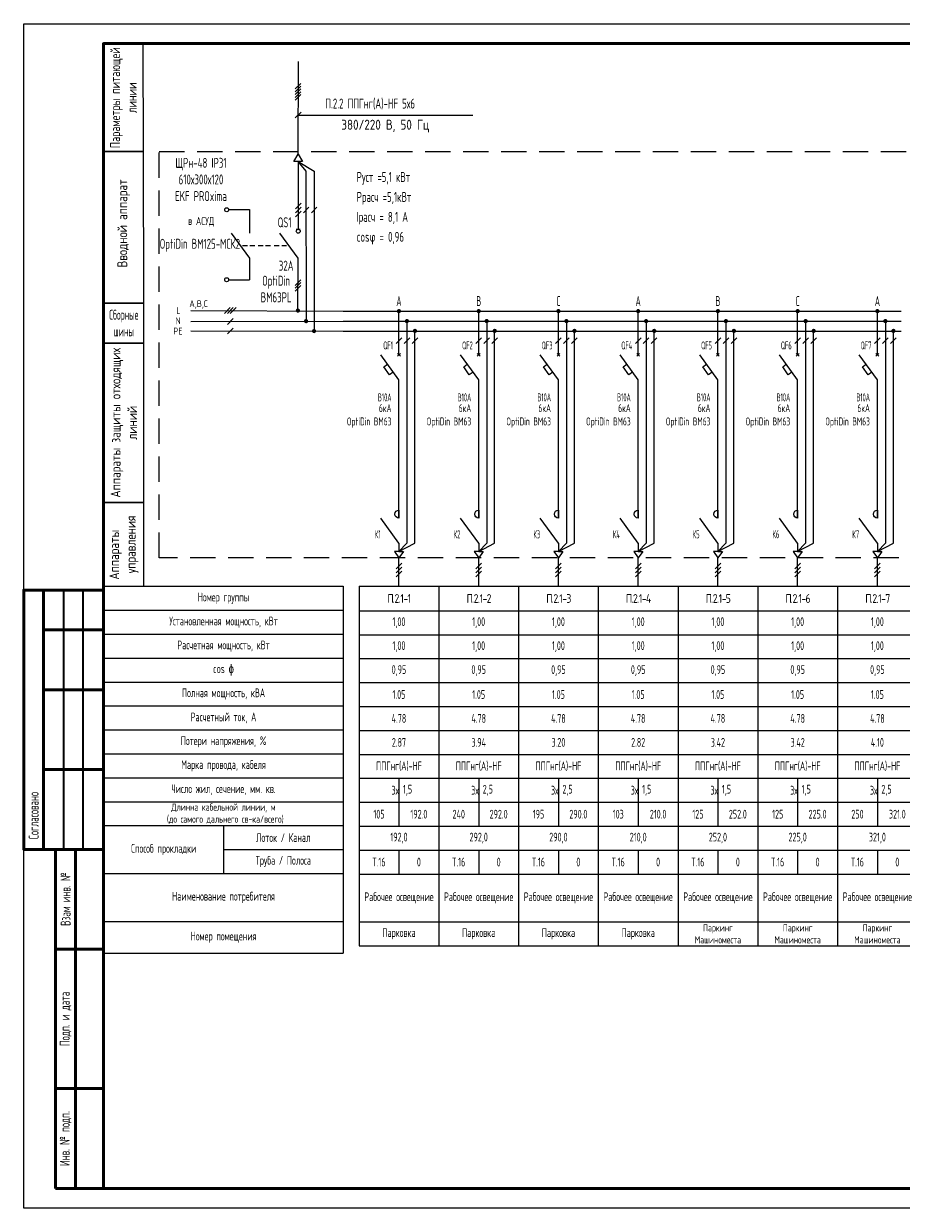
# Model space of a CAD drawing. Header units: millimetres. Extents: x -101899 to 582947, y -77476 to 345289.
# Tile 5 of 100: x 3910 to 25922, y -11013 to 18687. Entities that reach past the tile are written whole.
import ezdxf
from ezdxf.enums import TextEntityAlignment as Align

# ---------------------------------------------------------------- set-up
doc = ezdxf.new("R2010")
doc.units = ezdxf.units.MM
doc.linetypes.add('штриховая2', pattern=[9.525, 6.35, -3.175])
doc.layers.get('Defpoints').update_dxf_attribs({"color": 253})
for name, color, linetype, lineweight in [('текст', 7, 'Continuous', 20), ('ФОРМАТ', 7, 'Continuous', 18), ('ЭО', 1, 'Continuous', 20)]:
    doc.layers.add(name, color=color, linetype=linetype, lineweight=lineweight)
doc.styles.add('$_Electrical_gost', font='cs_gost2304.shx', dxfattribs={"width": 0.8})
doc.styles.add('Electrical_gost', font='cs_gost2304.shx', dxfattribs={"height": 250})
doc.styles.add('ЕСКД', font='cs_gost2304.shx', dxfattribs={"oblique": 15, "height": 2.5})

# ---------------------------------------------------------------- blocks, each defined once
blk = doc.blocks.new('*U362')
for points in [[(48.13, 69.13, 1), (49.19, 69.13, 1)], [(50.18, 66.48, 1), (51.24, 66.48, 1)], [(52.18, 63.99, 1), (53.24, 63.99, 1)]]:
    blk.add_hatch(color=256).paths.add_polyline_path(points)
for p, q in [((47.96, 124.69), (49.38, 126.1)), ((47.96, 123.98), (49.38, 125.39)), ((47.96, 123.27), (49.38, 124.69)), ((47.96, 122.56), (49.38, 123.98)), ((47.96, 121.86), (49.38, 123.27)), ((47.99, 117.42), (49.47, 118.91)), ((48.73, 118.16), (92.52, 118.16)), ((50.73, 104.04), (48.73, 106.48)), ((48.73, 106.48), (52.73, 104.04)), ((50.79, 66.47), (50.73, 104.04)), ((52.73, 104.04), (52.71, 63.99)), ((48.03, 94.66), (49.44, 96.08)), ((48.03, 93.66), (49.44, 95.08)), ((50.03, 93.66), (51.44, 95.08)), ((52.03, 93.66), (53.44, 95.08)), ((48.03, 92.66), (49.44, 94.08)), ((48.23, 89.53), (49.23, 89.53)), ((48.69, 82.23), (44.13, 88.52)), ((48.64, 69.03), (48.69, 82.23)), ((47.98, 75.43), (49.39, 76.84)), ((47.98, 74.72), (49.39, 76.14)), ((47.98, 74.01), (49.39, 75.43)), ((30.22, 68.39), (31.7, 69.87)), ((30.96, 68.39), (32.45, 69.87)), ((31.7, 68.39), (33.19, 69.87)), ((30.96, 65.68), (32.45, 67.17)), ((30.96, 63.26), (32.45, 64.75))]:
    blk.add_line(p, q)
at = {"ltscale": 400}
for p, q in [((21.81, 69.13), (60, 68.99)), ((21.81, 66.43), (60, 66.49)), ((21.81, 64.01), (60, 63.99))]:
    blk.add_line(p, q, dxfattribs=at)
for points in [[(9.88, 135.99), (-0.12, 135.99), (-0.06, 108.99), (9.94, 108.99)], [(9.94, 108.99), (-0.06, 108.99), (0, 70.99), (10, 70.99)], [(10, 70.99), (0, 70.99), (0, 60.99), (10, 60.99)], [(10, 60.99), (0, 60.99), (0, 20.99), (10, 20.99)], [(10, 20.99), (0, 20.99), (0, 0), (10, 0)]]:
    blk.add_lwpolyline(points, close=True)
for points in [[(48.73, 108.36), (48.77, 131.6)], [(48.73, 106.48), (48.73, 89.53)]]:
    blk.add_lwpolyline(points)
blk.add_circle((48.73, 89.03), 0.5)
at = {"layer": 'ЭО', "color": 7, "lineweight": 20}
for p, q in [((47.65, 106.48), (48.73, 108.36)), ((48.73, 108.36), (49.82, 106.48)), ((49.82, 106.48), (47.65, 106.48))]:
    blk.add_line(p, q, dxfattribs=at)
at = {"style": 'ЕСКД'}
blk.add_text('380/220 В, 50 Гц', height=2.5, dxfattribs=at).set_placement((81.61, 113.73), align=Align.BOTTOM_RIGHT)
for s, p in [('А,В,С', (21.43, 70)), ('L', (18.15, 68.31)), ('N', (17.97, 65.71)), ('РЕ', (17.41, 63.13))]:
    blk.add_text(s, height=1.71, dxfattribs=at).set_placement(p)
at = {"char_height": 2.5, "attachment_point": 5, "rotation": 90, "style": 'Electrical_gost'}
for s, insert, width in [('{\\W0.9;Параметры питающей линии}', (4.91, 122.49), 27.0004), ('Вводной аппарат', (4.94, 90.99), 40.0004), ('Аппараты защиты отходящих линий', (5, 40.99), 40), ('Аппараты     управления', (5, 10.49), 20.9858)]:
    blk.add_mtext(s, dxfattribs=dict(at, insert=insert, width=width))
at = {"insert": (5, 65.99), "char_height": 2.5, "width": 10, "attachment_point": 5, "style": 'Electrical_gost'}
blk.add_mtext('{\\W0.6;Сборные шины}', dxfattribs=at)
at = {"style": 'Electrical_gost', "width": 0.8, "flags": 8}
for tag, p in [('ПАРАМЕТРЫ_ПИТАЮЩЕГО_КАБЕЛЯ', (55.52, 119.03)), ('УСТАНОВЛЕННАЯ_МОЩНОСТЬ', (63.39, 100.63)), ('НАИМЕНОВАНИЕ_ЩИТА', (18.8, 100)), ('IP_ЩИТА', (18.8, 95)), ('РАСЧЕТНАЯ_МОЩНОСТЬ', (63.39, 95.63)), ('РАСЧЕТНЫЙ_ТОК', (63.39, 90.63)), ('COSΦ', (63.39, 85.63))]:
    blk.add_attdef(tag, text='', height=2.5, dxfattribs=at).set_placement(p, align=Align.BOTTOM_LEFT)
for tag, p in [('QS', (46.87, 91.89)), ('QS_ТОК', (46.82, 79.77)), ('QS_МАРКА', (46.82, 73.77))]:
    blk.add_attdef(tag, text='', height=2.5, dxfattribs=at).set_placement(p, align=Align.MIDDLE_RIGHT)
blk = doc.blocks.new('*T217')
at = {"color": 0, "linetype": 'ByBlock', "lineweight": -2, "transparency": 16777216}
for p, q in [((0, 0), (6000, 0)), ((0, 0), (0, -9200)), ((6000, 0), (6000, -9200)), ((0, -600), (6000, -600)), ((0, -1200), (6000, -1200)), ((0, -1800), (6000, -1800)), ((0, -2400), (6000, -2400)), ((0, -3000), (6000, -3000)), ((0, -3600), (6000, -3600)), ((0, -4200), (6000, -4200)), ((0, -4800), (6000, -4800)), ((0, -5400), (6000, -5400)), ((0, -6000), (6000, -6000)), ((3000, -6000), (3000, -7200)), ((3000, -6600), (6000, -6600)), ((0, -7200), (6000, -7200)), ((0, -8400), (6000, -8400)), ((0, -9200), (6000, -9200))]:
    blk.add_line(p, q, dxfattribs=at)
at = {"color": 0, "transparency": 16777216, "attachment_point": 5, "style": '$_Electrical_gost'}
for s, insert, char_height, width in [('Номер группы', (3000, -300), 220, 6000), ('Установленная мощность, кВт', (3000, -900), 220, 5900), ('Расчетная мощность, кВт', (3000, -1500), 220, 5900), ('cos {\\fISOCPEUR|b0|i0|c204|p34;ɸ}', (3000, -2100), 220, 5900), ('Полная мощность, кВА', (3000, -2700), 220, 5900), ('Расчетный ток, А', (3000, -3300), 220, 5900), ('Потери напряжения, %', (3000, -3900), 220, 5900), ('Марка провода, кабеля', (3000, -4500), 220, 5900), ('Число жил, сечение, мм. кв.', (3000, -5100), 220, 5900), ('Длинна кабельной линии, м\\P (до самого дальнего св-ка/всего)', (3000, -5700), 180, 5900), ('Лоток / Канал', (4500, -6300), 220, 2900), ('Способ прокладки', (1500, -6600), 220, 2900), ('Труба / Полоса', (4500, -6900), 220, 2900), ('Наименование потребителя', (3000, -7800), 220, 5900), ('Номер помещения', (3000, -8800), 220, 5900)]:
    blk.add_mtext(s, dxfattribs=dict(at, insert=insert, char_height=char_height, width=width))
blk = doc.blocks.new('*U46')
at = {"layer": 'ФОРМАТ', "lineweight": 50}
for p, q in [((5, 155), (5, 90)), ((5, 145), (20, 145)), ((5, 130), (20, 130)), ((5, 110), (20, 110)), ((8, 65), (8, 90)), ((13, 5), (13, 90)), ((8, 30), (8, 65)), ((8, 65), (20, 65)), ((8, 5), (8, 30)), ((8, 30), (20, 30)), ((20, 5), (8, 5))]:
    blk.add_line(p, q, dxfattribs=at)
at = {"layer": 'ФОРМАТ', "lineweight": 35}
for p, q in [((10, 155), (10, 90)), ((14.84, 155), (14.84, 90)), ((8, 90), (20, 90)), ((8, 90), (20, 90))]:
    blk.add_line(p, q, dxfattribs=at)
at = {"layer": 'ФОРМАТ'}
blk.add_lwpolyline([(0, 297), (840, 297), (840, 0), (0, 0)], close=True, dxfattribs=at)
at = {"layer": 'ФОРМАТ', "lineweight": 53}
blk.add_lwpolyline([(20, 5), (835, 5), (835, 292), (20, 292)], close=True, dxfattribs=at)
at = {"layer": 'ФОРМАТ', "lineweight": 50}
blk.add_lwpolyline([(20, 90), (0, 90), (0, 155), (20, 155)], dxfattribs=at)
at = {"layer": 'ФОРМАТ', "lineweight": 15, "char_height": 2.5, "rotation": 90, "style": '$_Electrical_gost'}
for s, insert, width, attachment_point in [('\\pxl1,t1;Согласовано', (2.5, 90), 65, 4), ('Взам инв. №', (10.5, 77.5), 25, 5), ('Подп. и дата', (10.5, 47.5), 35, 5), ('Инв. № подп.', (10.5, 17.5), 25, 5)]:
    blk.add_mtext(s, dxfattribs=dict(at, insert=insert, width=width, attachment_point=attachment_point))
blk = doc.blocks.new('*U355')
for points in [[(13.47, 68.99, 1), (14.53, 68.99, 1)], [(15.47, 66.49, 1), (16.53, 66.49, 1)], [(17.49, 64.04, 1), (18.55, 64.04, 1)]]:
    blk.add_hatch(color=256).paths.add_polyline_path(points)
at = {"ltscale": 400}
for p, q in [((0, 68.99), (20, 68.99)), ((0, 66.49), (20, 66.49)), ((0, 63.99), (20, 63.99))]:
    blk.add_line(p, q, dxfattribs=at)
for p, q in [((13.65, 57.67), (14.35, 58.38)), ((13.65, 58.38), (14.35, 57.67)), ((14, 31), (14, 38.3)), ((14, 17.1), (14, 31)), ((14, 10.8), (9.45, 17.08)), ((14, 0), (14, 7.11))]:
    blk.add_line(p, q)
for points in [[(14, 58.03), (14, 68.99)], [(16, 66.49), (16, 10.81), (14, 8.7), (18, 10.81), (18, 63.99)], [(13.29, 60.87), (14.71, 62.28)], [(15.29, 60.87), (16.71, 62.28)], [(17.29, 60.87), (18.71, 62.28)], [(14, 38.3), (14, 51.74), (9.45, 58.03)], [(12.58, 53.71), (11.65, 53.04), (10.24, 55.02), (11.15, 55.68)], [(14, 10.8), (14, 8.7)], [(14, 8.7), (12.87, 8.7), (14, 7.11)], [(14, 8.7), (15.13, 8.7), (14, 7.11)], [(13.29, 4.4), (14.71, 5.82)], [(13.29, 3.4), (14.71, 4.82)], [(13.29, 2.4), (14.71, 3.82)]]:
    blk.add_lwpolyline(points)
blk.add_lwpolyline([(14, 17.1, -0.998818), (14, 19.09), (14, 17.1)], format="xyb")
at = {"style": 'Electrical_gost', "width": 0.6, "flags": 8}
blk.add_attdef('ФАЗА', text='', height=2.5, dxfattribs=at).set_placement((14, 69.51), align=Align.BOTTOM_CENTER)
for tag, p in [('QF', (12.5, 60.39)), ('ХАРАКТЕРИСТИКА_И_ТОК', (12.14, 47.37)), ('ОТКЛЮЧАЮЩАЯ_СПОСОБНОСТЬ', (12.14, 43.87)), ('МАРКА', (12.14, 40.37)), ('НОМ_КОНТАКТОРА', (9.41, 13.04))]:
    blk.add_attdef(tag, text='', height=2, dxfattribs=at).set_placement(p, align=Align.MIDDLE_RIGHT)
blk = doc.blocks.new('*T279')
at = {"color": 0, "linetype": 'ByBlock', "lineweight": -2, "transparency": 16777216}
for p, q in [((0, 0), (2000, 0)), ((0, 0), (0, -9013)), ((2000, 0), (2000, -9013)), ((0, -613), (2000, -613)), ((0, -1213), (2000, -1213)), ((0, -1813), (2000, -1813)), ((0, -2413), (2000, -2413)), ((0, -3013), (2000, -3013)), ((0, -3613), (2000, -3613)), ((0, -4213), (2000, -4213)), ((0, -4813), (2000, -4813)), ((0, -5413), (2000, -5413)), ((1000, -5413), (1000, -6013)), ((0, -6013), (2000, -6013)), ((0, -6613), (2000, -6613)), ((1000, -6613), (1000, -7213)), ((0, -7213), (2000, -7213)), ((0, -8413), (2000, -8413)), ((0, -9013), (2000, -9013))]:
    blk.add_line(p, q, dxfattribs=at)
at = {"layer": 'Defpoints', "color": 8, "linetype": 'ByBlock', "lineweight": 0, "transparency": 16777216}
blk.add_line((1000, -4813), (1000, -5413), dxfattribs=at)
at = {"color": 0, "transparency": 16777216, "char_height": 220, "style": '$_Electrical_gost'}
for s, insert, width, attachment_point in [('{\\W1;\\T0.75;П.2.1-1}', (1000, -306), 2000, 5), ('1,00', (1000, -913), 1900, 5), ('1,00', (1000, -1513), 1900, 5), ('0,95', (1000, -2113), 1999, 5), ('1.05', (1000, -2713), 1999, 5), ('4.78', (1000, -3313), 1999, 5), ('2.87', (1000, -3913), 1999, 5), ('ППГнг(А)-HF', (1000, -4513), 1900, 5), ('3х', (999, -5113), 998, 6), ('1,5', (1100, -5113), 800, 4), ('105', (500, -5713), 999, 5), ('192.0', (1500, -5713), 999, 5), ('192,0', (1000, -6313), 1999, 5), ('Т.16', (500, -6913), 999, 5), ('0', (1500, -6913), 999, 5), ('Рабочее освещение', (1000, -7813), 1900, 5), ('Парковка', (1000, -8713), 1900, 5)]:
    blk.add_mtext(s, dxfattribs=dict(at, insert=insert, width=width, attachment_point=attachment_point))
blk = doc.blocks.new('*T280')
at = {"color": 0, "linetype": 'ByBlock', "lineweight": -2, "transparency": 16777216}
for p, q in [((0, 0), (2000, 0)), ((0, 0), (0, -9013)), ((2000, 0), (2000, -9013)), ((0, -613), (2000, -613)), ((0, -1213), (2000, -1213)), ((0, -1813), (2000, -1813)), ((0, -2413), (2000, -2413)), ((0, -3013), (2000, -3013)), ((0, -3613), (2000, -3613)), ((0, -4213), (2000, -4213)), ((0, -4813), (2000, -4813)), ((0, -5413), (2000, -5413)), ((1000, -5413), (1000, -6013)), ((0, -6013), (2000, -6013)), ((0, -6613), (2000, -6613)), ((1000, -6613), (1000, -7213)), ((0, -7213), (2000, -7213)), ((0, -8413), (2000, -8413)), ((0, -9013), (2000, -9013))]:
    blk.add_line(p, q, dxfattribs=at)
at = {"layer": 'Defpoints', "color": 8, "linetype": 'ByBlock', "lineweight": 0, "transparency": 16777216}
blk.add_line((1000, -4813), (1000, -5413), dxfattribs=at)
at = {"color": 0, "transparency": 16777216, "char_height": 220, "style": '$_Electrical_gost'}
for s, insert, width, attachment_point in [('{\\W1;\\T0.75;П.2.1-2}', (1000, -306), 2000, 5), ('1,00', (1000, -913), 1900, 5), ('1,00', (1000, -1513), 1900, 5), ('0,95', (1000, -2113), 1999, 5), ('1.05', (1000, -2713), 1999, 5), ('4.78', (1000, -3313), 1999, 5), ('3.94', (1000, -3913), 1999, 5), ('ППГнг(А)-HF', (1000, -4513), 1900, 5), ('3х', (999, -5113), 998, 6), ('2,5', (1100, -5113), 800, 4), ('240', (500, -5713), 999, 5), ('292.0', (1500, -5713), 999, 5), ('292,0', (1000, -6313), 1999, 5), ('Т.16', (500, -6913), 999, 5), ('0', (1500, -6913), 999, 5), ('Рабочее освещение', (1000, -7813), 1900, 5), ('Парковка', (1000, -8713), 1900, 5)]:
    blk.add_mtext(s, dxfattribs=dict(at, insert=insert, width=width, attachment_point=attachment_point))
blk = doc.blocks.new('*T281')
at = {"color": 0, "linetype": 'ByBlock', "lineweight": -2, "transparency": 16777216}
for p, q in [((0, 0), (2000, 0)), ((0, 0), (0, -9013)), ((2000, 0), (2000, -9013)), ((0, -613), (2000, -613)), ((0, -1213), (2000, -1213)), ((0, -1813), (2000, -1813)), ((0, -2413), (2000, -2413)), ((0, -3013), (2000, -3013)), ((0, -3613), (2000, -3613)), ((0, -4213), (2000, -4213)), ((0, -4813), (2000, -4813)), ((0, -5413), (2000, -5413)), ((1000, -5413), (1000, -6013)), ((0, -6013), (2000, -6013)), ((0, -6613), (2000, -6613)), ((1000, -6613), (1000, -7213)), ((0, -7213), (2000, -7213)), ((0, -8413), (2000, -8413)), ((0, -9013), (2000, -9013))]:
    blk.add_line(p, q, dxfattribs=at)
at = {"layer": 'Defpoints', "color": 8, "linetype": 'ByBlock', "lineweight": 0, "transparency": 16777216}
blk.add_line((1000, -4813), (1000, -5413), dxfattribs=at)
at = {"color": 0, "transparency": 16777216, "char_height": 220, "style": '$_Electrical_gost'}
for s, insert, width, attachment_point in [('{\\W1;\\T0.75;П.2.1-3}', (1000, -306), 2000, 5), ('1,00', (1000, -913), 1900, 5), ('1,00', (1000, -1513), 1900, 5), ('0,95', (1000, -2113), 1999, 5), ('1.05', (1000, -2713), 1999, 5), ('4.78', (1000, -3313), 1999, 5), ('3.20', (1000, -3913), 1999, 5), ('ППГнг(А)-HF', (1000, -4513), 1900, 5), ('3х', (999, -5113), 998, 6), ('2,5', (1100, -5113), 800, 4), ('195', (500, -5713), 999, 5), ('290.0', (1500, -5713), 999, 5), ('290,0', (1000, -6313), 1999, 5), ('Т.16', (500, -6913), 999, 5), ('0', (1500, -6913), 999, 5), ('Рабочее освещение', (1000, -7813), 1900, 5), ('Парковка', (1000, -8713), 1900, 5)]:
    blk.add_mtext(s, dxfattribs=dict(at, insert=insert, width=width, attachment_point=attachment_point))
blk = doc.blocks.new('*T282')
at = {"color": 0, "linetype": 'ByBlock', "lineweight": -2, "transparency": 16777216}
for p, q in [((0, 0), (2000, 0)), ((0, 0), (0, -9013)), ((2000, 0), (2000, -9013)), ((0, -613), (2000, -613)), ((0, -1213), (2000, -1213)), ((0, -1813), (2000, -1813)), ((0, -2413), (2000, -2413)), ((0, -3013), (2000, -3013)), ((0, -3613), (2000, -3613)), ((0, -4213), (2000, -4213)), ((0, -4813), (2000, -4813)), ((0, -5413), (2000, -5413)), ((1000, -5413), (1000, -6013)), ((0, -6013), (2000, -6013)), ((0, -6613), (2000, -6613)), ((1000, -6613), (1000, -7213)), ((0, -7213), (2000, -7213)), ((0, -8413), (2000, -8413)), ((0, -9013), (2000, -9013))]:
    blk.add_line(p, q, dxfattribs=at)
at = {"layer": 'Defpoints', "color": 8, "linetype": 'ByBlock', "lineweight": 0, "transparency": 16777216}
blk.add_line((1000, -4813), (1000, -5413), dxfattribs=at)
at = {"color": 0, "transparency": 16777216, "char_height": 220, "style": '$_Electrical_gost'}
for s, insert, width, attachment_point in [('{\\W1;\\T0.75;П.2.1-4}', (1000, -306), 2000, 5), ('1,00', (1000, -913), 1900, 5), ('1,00', (1000, -1513), 1900, 5), ('0,95', (1000, -2113), 1999, 5), ('1.05', (1000, -2713), 1999, 5), ('4.78', (1000, -3313), 1999, 5), ('2.82', (1000, -3913), 1999, 5), ('ППГнг(А)-HF', (1000, -4513), 1900, 5), ('3х', (999, -5113), 998, 6), ('1,5', (1100, -5113), 800, 4), ('103', (500, -5713), 999, 5), ('210.0', (1500, -5713), 999, 5), ('210,0', (1000, -6313), 1999, 5), ('Т.16', (500, -6913), 999, 5), ('0', (1500, -6913), 999, 5), ('Рабочее освещение', (1000, -7813), 1900, 5), ('Парковка', (1000, -8713), 1900, 5)]:
    blk.add_mtext(s, dxfattribs=dict(at, insert=insert, width=width, attachment_point=attachment_point))
blk = doc.blocks.new('*T283')
at = {"color": 0, "linetype": 'ByBlock', "lineweight": -2, "transparency": 16777216}
for p, q in [((0, 0), (2000, 0)), ((0, 0), (0, -9013)), ((2000, 0), (2000, -9013)), ((0, -613), (2000, -613)), ((0, -1213), (2000, -1213)), ((0, -1813), (2000, -1813)), ((0, -2413), (2000, -2413)), ((0, -3013), (2000, -3013)), ((0, -3613), (2000, -3613)), ((0, -4213), (2000, -4213)), ((0, -4813), (2000, -4813)), ((0, -5413), (2000, -5413)), ((1000, -5413), (1000, -6013)), ((0, -6013), (2000, -6013)), ((0, -6613), (2000, -6613)), ((1000, -6613), (1000, -7213)), ((0, -7213), (2000, -7213)), ((0, -8413), (2000, -8413)), ((0, -9013), (2000, -9013))]:
    blk.add_line(p, q, dxfattribs=at)
at = {"layer": 'Defpoints', "color": 8, "linetype": 'ByBlock', "lineweight": 0, "transparency": 16777216}
blk.add_line((1000, -4813), (1000, -5413), dxfattribs=at)
at = {"color": 0, "transparency": 16777216, "style": '$_Electrical_gost'}
for s, insert, char_height, width, attachment_point in [('{\\W1;\\T0.75;П.2.1-5}', (1000, -306), 220, 2000, 5), ('1,00', (1000, -913), 220, 1900, 5), ('1,00', (1000, -1513), 220, 1900, 5), ('0,95', (1000, -2113), 220, 1999, 5), ('1.05', (1000, -2713), 220, 1999, 5), ('4.78', (1000, -3313), 220, 1999, 5), ('3.42', (1000, -3913), 220, 1999, 5), ('ППГнг(А)-HF', (1000, -4513), 220, 1900, 5), ('3х', (999, -5113), 220, 998, 6), ('1,5', (1100, -5113), 220, 800, 4), ('125', (500, -5713), 220, 999, 5), ('252.0', (1500, -5713), 220, 999, 5), ('252,0', (1000, -6313), 220, 1999, 5), ('Т.16', (500, -6913), 220, 999, 5), ('0', (1500, -6913), 220, 999, 5), ('Рабочее освещение', (1000, -7813), 220, 1900, 5), ('Паркинг\\PМашиноместа', (1000, -8713), 180, 1900, 5)]:
    blk.add_mtext(s, dxfattribs=dict(at, insert=insert, char_height=char_height, width=width, attachment_point=attachment_point))
blk = doc.blocks.new('*T284')
at = {"color": 0, "linetype": 'ByBlock', "lineweight": -2, "transparency": 16777216}
for p, q in [((0, 0), (2000, 0)), ((0, 0), (0, -9013)), ((2000, 0), (2000, -9013)), ((0, -613), (2000, -613)), ((0, -1213), (2000, -1213)), ((0, -1813), (2000, -1813)), ((0, -2413), (2000, -2413)), ((0, -3013), (2000, -3013)), ((0, -3613), (2000, -3613)), ((0, -4213), (2000, -4213)), ((0, -4813), (2000, -4813)), ((0, -5413), (2000, -5413)), ((1000, -5413), (1000, -6013)), ((0, -6013), (2000, -6013)), ((0, -6613), (2000, -6613)), ((1000, -6613), (1000, -7213)), ((0, -7213), (2000, -7213)), ((0, -8413), (2000, -8413)), ((0, -9013), (2000, -9013))]:
    blk.add_line(p, q, dxfattribs=at)
at = {"layer": 'Defpoints', "color": 8, "linetype": 'ByBlock', "lineweight": 0, "transparency": 16777216}
blk.add_line((1000, -4813), (1000, -5413), dxfattribs=at)
at = {"color": 0, "transparency": 16777216, "style": '$_Electrical_gost'}
for s, insert, char_height, width, attachment_point in [('{\\W1;\\T0.75;П.2.1-6}', (1000, -306), 220, 2000, 5), ('1,00', (1000, -913), 220, 1900, 5), ('1,00', (1000, -1513), 220, 1900, 5), ('0,95', (1000, -2113), 220, 1999, 5), ('1.05', (1000, -2713), 220, 1999, 5), ('4.78', (1000, -3313), 220, 1999, 5), ('3.42', (1000, -3913), 220, 1999, 5), ('ППГнг(А)-HF', (1000, -4513), 220, 1900, 5), ('3х', (999, -5113), 220, 998, 6), ('1,5', (1100, -5113), 220, 800, 4), ('125', (500, -5713), 220, 999, 5), ('225.0', (1500, -5713), 220, 999, 5), ('225,0', (1000, -6313), 220, 1999, 5), ('Т.16', (500, -6913), 220, 999, 5), ('0', (1500, -6913), 220, 999, 5), ('Рабочее освещение', (1000, -7813), 220, 1900, 5), ('Паркинг\\PМашиноместа', (1000, -8713), 180, 1900, 5)]:
    blk.add_mtext(s, dxfattribs=dict(at, insert=insert, char_height=char_height, width=width, attachment_point=attachment_point))
blk = doc.blocks.new('*T285')
at = {"color": 0, "linetype": 'ByBlock', "lineweight": -2, "transparency": 16777216}
for p, q in [((0, 0), (2000, 0)), ((0, 0), (0, -9013)), ((2000, 0), (2000, -9013)), ((0, -613), (2000, -613)), ((0, -1213), (2000, -1213)), ((0, -1813), (2000, -1813)), ((0, -2413), (2000, -2413)), ((0, -3013), (2000, -3013)), ((0, -3613), (2000, -3613)), ((0, -4213), (2000, -4213)), ((0, -4813), (2000, -4813)), ((0, -5413), (2000, -5413)), ((1000, -5413), (1000, -6013)), ((0, -6013), (2000, -6013)), ((0, -6613), (2000, -6613)), ((1000, -6613), (1000, -7213)), ((0, -7213), (2000, -7213)), ((0, -8413), (2000, -8413)), ((0, -9013), (2000, -9013))]:
    blk.add_line(p, q, dxfattribs=at)
at = {"layer": 'Defpoints', "color": 8, "linetype": 'ByBlock', "lineweight": 0, "transparency": 16777216}
blk.add_line((1000, -4813), (1000, -5413), dxfattribs=at)
at = {"color": 0, "transparency": 16777216, "style": '$_Electrical_gost'}
for s, insert, char_height, width, attachment_point in [('{\\W1;\\T0.75;П.2.1-7}', (1000, -306), 220, 2000, 5), ('1,00', (1000, -913), 220, 1900, 5), ('1,00', (1000, -1513), 220, 1900, 5), ('0,95', (1000, -2113), 220, 1999, 5), ('1.05', (1000, -2713), 220, 1999, 5), ('4.78', (1000, -3313), 220, 1999, 5), ('4.10', (1000, -3913), 220, 1999, 5), ('ППГнг(А)-HF', (1000, -4513), 220, 1900, 5), ('3х', (999, -5113), 220, 998, 6), ('2,5', (1100, -5113), 220, 800, 4), ('250', (500, -5713), 220, 999, 5), ('321.0', (1500, -5713), 220, 999, 5), ('321,0', (1000, -6313), 220, 1999, 5), ('Т.16', (500, -6913), 220, 999, 5), ('0', (1500, -6913), 220, 999, 5), ('Рабочее освещение', (1000, -7813), 220, 1900, 5), ('Паркинг\\PМашиноместа', (1000, -8713), 180, 1900, 5)]:
    blk.add_mtext(s, dxfattribs=dict(at, insert=insert, char_height=char_height, width=width, attachment_point=attachment_point))

msp = doc.modelspace()

# ---------------------------------------------------------------- linework, layer by layer
at = {"linetype": 'штриховая2', "ltscale": 100}
msp.add_lwpolyline([(7311.3, 15480.3), (61105.6, 15480.3), (61105.6, 5299.5), (7311.3, 5299.5)], close=True, dxfattribs=at)
for points in [[(9051, 14024.9), (9571.7, 14024.9)], [(9571.7, 14024.9), (9573.2, 13433.3)], [(9117.6, 13433.3), (9572.9, 12804.6), (9572.9, 12269.1)], [(9519.9, 13118.9), (9396.6, 13118.9)], [(9706.6, 13118.9), (9583.3, 13118.9)], [(9914.5, 13118.9), (9791.3, 13118.9)], [(10101.2, 13118.9), (9978, 13118.9)], [(10318.6, 13118.9), (10195.4, 13118.9)], [(10505.3, 13118.9), (10382.1, 13118.9)], [(9050.8, 12269.1), (9572.9, 12269.1)]]:
    msp.add_lwpolyline(points)
for centre in [(9001.3, 14022.1), (9001, 12269.1)]:
    msp.add_circle(centre, 49.8)
at = {"layer": 'ЭО', "color": 7, "lineweight": 20}
for p, q in [((10687, 15229.8), (10795.4, 15417.5)), ((10903.8, 15229.8), (10687, 15229.8)), ((10795.4, 15417.5), (10903.8, 15229.8))]:
    msp.add_line(p, q, dxfattribs=at)

# ---------------------------------------------------------------- block references
at = {"xscale": 100, "yscale": 100, "zscale": 100}
msp.add_blockref('*U46', (3910, -11012.8), dxfattribs=at)
ref = msp.add_blockref('*U362', (5922.1, 4581.7), dxfattribs=dict(xscale=100, yscale=100, zscale=100))
ref.add_attrib('УСТАНОВЛЕННАЯ_МОЩНОСТЬ', 'Руст =5,1 кВт', dxfattribs={"height": 250, "style": 'Electrical_gost', "width": 0.8}).set_placement((12260.9, 14644.5), align=Align.BOTTOM_LEFT)
ref.add_attrib('РАСЧЕТНАЯ_МОЩНОСТЬ', 'Ррасч =5,1кВт', dxfattribs={"height": 250, "style": 'Electrical_gost', "width": 0.8}).set_placement((12260.9, 14144.5), align=Align.BOTTOM_LEFT)
ref.add_attrib('РАСЧЕТНЫЙ_ТОК', 'Iрасч = 8,1 А', dxfattribs={"height": 250, "style": 'Electrical_gost', "width": 0.8}).set_placement((12260.9, 13644.5), align=Align.BOTTOM_LEFT)
ref.add_attrib('COSΦ', 'cosφ = 0,96', dxfattribs={"height": 250, "style": 'Electrical_gost', "width": 0.8}).set_placement((12260.9, 13144.5), align=Align.BOTTOM_LEFT)
ref.add_attrib('ПАРАМЕТРЫ_ПИТАЮЩЕГО_КАБЕЛЯ', 'П.2.2 ППГнг(А)-HF 5х6', dxfattribs={"height": 250, "style": 'Electrical_gost', "width": 0.8}).set_placement((11474.3, 16484.9), align=Align.BOTTOM_LEFT)
ref = msp.add_blockref('*U355', (11922.3, 4581.7), dxfattribs=dict(xscale=100, yscale=100, zscale=100))
ref.add_attrib('QF', 'QF1', dxfattribs={"height": 200, "style": 'Electrical_gost', "width": 0.6}).set_placement((13172.5, 10621.1), align=Align.MIDDLE_RIGHT)
ref.add_attrib('ХАРАКТЕРИСТИКА_И_ТОК', 'В10А', dxfattribs={"height": 200, "style": 'Electrical_gost', "width": 0.6}).set_placement((13135.8, 9318.7), align=Align.MIDDLE_RIGHT)
ref.add_attrib('НОМ_КОНТАКТОРА', 'К1', dxfattribs={"height": 200, "style": 'Electrical_gost', "width": 0.6}).set_placement((12863.3, 5885.5), align=Align.MIDDLE_RIGHT)
ref.add_attrib('ФАЗА', 'А', dxfattribs={"height": 250, "style": 'Electrical_gost', "width": 0.6}).set_placement((13322.2, 11532.7), align=Align.BOTTOM_CENTER)
ref = msp.add_blockref('*U355', (13922.3, 4581.7), dxfattribs=dict(xscale=100, yscale=100, zscale=100))
ref.add_attrib('QF', 'QF2', dxfattribs={"height": 200, "style": 'Electrical_gost', "width": 0.6}).set_placement((15172.6, 10621.1), align=Align.MIDDLE_RIGHT)
ref.add_attrib('ХАРАКТЕРИСТИКА_И_ТОК', 'В10А', dxfattribs={"height": 200, "style": 'Electrical_gost', "width": 0.6}).set_placement((15135.9, 9318.7), align=Align.MIDDLE_RIGHT)
ref.add_attrib('НОМ_КОНТАКТОРА', 'К2', dxfattribs={"height": 200, "style": 'Electrical_gost', "width": 0.6}).set_placement((14863.4, 5885.5), align=Align.MIDDLE_RIGHT)
ref.add_attrib('ФАЗА', 'В', dxfattribs={"height": 250, "style": 'Electrical_gost', "width": 0.6}).set_placement((15322.3, 11532.7), align=Align.BOTTOM_CENTER)
ref = msp.add_blockref('*U355', (15922.4, 4581.7), dxfattribs=dict(xscale=100, yscale=100, zscale=100))
ref.add_attrib('QF', 'QF3', dxfattribs={"height": 200, "style": 'Electrical_gost', "width": 0.6}).set_placement((17172.7, 10621.1), align=Align.MIDDLE_RIGHT)
ref.add_attrib('ХАРАКТЕРИСТИКА_И_ТОК', 'В10А', dxfattribs={"height": 200, "style": 'Electrical_gost', "width": 0.6}).set_placement((17136, 9318.7), align=Align.MIDDLE_RIGHT)
ref.add_attrib('НОМ_КОНТАКТОРА', 'К3', dxfattribs={"height": 200, "style": 'Electrical_gost', "width": 0.6}).set_placement((16863.5, 5885.5), align=Align.MIDDLE_RIGHT)
ref.add_attrib('ФАЗА', 'С', dxfattribs={"height": 250, "style": 'Electrical_gost', "width": 0.6}).set_placement((17322.4, 11532.7), align=Align.BOTTOM_CENTER)
ref = msp.add_blockref('*U355', (17922.3, 4581.7), dxfattribs=dict(xscale=100, yscale=100, zscale=100))
ref.add_attrib('QF', 'QF4', dxfattribs={"height": 200, "style": 'Electrical_gost', "width": 0.6}).set_placement((19172.5, 10621.1), align=Align.MIDDLE_RIGHT)
ref.add_attrib('ХАРАКТЕРИСТИКА_И_ТОК', 'В10А', dxfattribs={"height": 200, "style": 'Electrical_gost', "width": 0.6}).set_placement((19135.8, 9318.7), align=Align.MIDDLE_RIGHT)
ref.add_attrib('НОМ_КОНТАКТОРА', 'К4', dxfattribs={"height": 200, "style": 'Electrical_gost', "width": 0.6}).set_placement((18863.3, 5885.5), align=Align.MIDDLE_RIGHT)
ref.add_attrib('ФАЗА', 'А', dxfattribs={"height": 250, "style": 'Electrical_gost', "width": 0.6}).set_placement((19322.2, 11532.7), align=Align.BOTTOM_CENTER)
ref = msp.add_blockref('*U355', (19922.3, 4581.7), dxfattribs=dict(xscale=100, yscale=100, zscale=100))
ref.add_attrib('QF', 'QF5', dxfattribs={"height": 200, "style": 'Electrical_gost', "width": 0.6}).set_placement((21172.6, 10621.1), align=Align.MIDDLE_RIGHT)
ref.add_attrib('ХАРАКТЕРИСТИКА_И_ТОК', 'В10А', dxfattribs={"height": 200, "style": 'Electrical_gost', "width": 0.6}).set_placement((21135.9, 9318.7), align=Align.MIDDLE_RIGHT)
ref.add_attrib('НОМ_КОНТАКТОРА', 'К5', dxfattribs={"height": 200, "style": 'Electrical_gost', "width": 0.6}).set_placement((20863.4, 5885.5), align=Align.MIDDLE_RIGHT)
ref.add_attrib('ФАЗА', 'В', dxfattribs={"height": 250, "style": 'Electrical_gost', "width": 0.6}).set_placement((21322.3, 11532.7), align=Align.BOTTOM_CENTER)
ref = msp.add_blockref('*U355', (21922.4, 4581.7), dxfattribs=dict(xscale=100, yscale=100, zscale=100))
ref.add_attrib('QF', 'QF6', dxfattribs={"height": 200, "style": 'Electrical_gost', "width": 0.6}).set_placement((23172.7, 10621.1), align=Align.MIDDLE_RIGHT)
ref.add_attrib('ХАРАКТЕРИСТИКА_И_ТОК', 'В10А', dxfattribs={"height": 200, "style": 'Electrical_gost', "width": 0.6}).set_placement((23136, 9318.7), align=Align.MIDDLE_RIGHT)
ref.add_attrib('НОМ_КОНТАКТОРА', 'К6', dxfattribs={"height": 200, "style": 'Electrical_gost', "width": 0.6}).set_placement((22863.5, 5885.5), align=Align.MIDDLE_RIGHT)
ref.add_attrib('ФАЗА', 'С', dxfattribs={"height": 250, "style": 'Electrical_gost', "width": 0.6}).set_placement((23322.4, 11532.7), align=Align.BOTTOM_CENTER)
ref = msp.add_blockref('*U355', (23922.3, 4581.7), dxfattribs=dict(xscale=100, yscale=100, zscale=100))
ref.add_attrib('QF', 'QF7', dxfattribs={"height": 200, "style": 'Electrical_gost', "width": 0.6}).set_placement((25172.5, 10621.1), align=Align.MIDDLE_RIGHT)
ref.add_attrib('ХАРАКТЕРИСТИКА_И_ТОК', 'В10А', dxfattribs={"height": 200, "style": 'Electrical_gost', "width": 0.6}).set_placement((25135.8, 9318.7), align=Align.MIDDLE_RIGHT)
ref.add_attrib('НОМ_КОНТАКТОРА', 'К7', dxfattribs={"height": 200, "style": 'Electrical_gost', "width": 0.6}).set_placement((24863.3, 5885.5), align=Align.MIDDLE_RIGHT)
ref.add_attrib('ФАЗА', 'А', dxfattribs={"height": 250, "style": 'Electrical_gost', "width": 0.6}).set_placement((25322.2, 11532.7), align=Align.BOTTOM_CENTER)
for name, p in [('*T217', (5922.1, 4581.7)), ('*T279', (12322.2, 4581.7)), ('*T280', (14322.2, 4581.7)), ('*T281', (16322.2, 4581.7)), ('*T282', (18322.2, 4581.7)), ('*T283', (20322.2, 4581.7)), ('*T284', (22322.2, 4581.7)), ('*T285', (24322.2, 4581.7))]:
    msp.add_blockref(name, p)

# ---------------------------------------------------------------- texts
at = {"layer": 'текст'}
for s, insert, char_height, width, attachment_point, style in [('ЩРн-48 IP31\\P610х300х120\\PEKF PROxima', (8356.7, 14781.6), 250, 1618.218, 5, '$_Electrical_gost'), ('{\\W0.8;в АСУД}', (8360.3, 13720.7), 200, 813.893, 5, 'Electrical_gost'), ('QS1', (10455.1, 13707.1), 250, 588.052, 5, '$_Electrical_gost'), ('OptiDin BM125-МСК2', (8329.6, 13130.7), 250, 2299.252, 5, '$_Electrical_gost'), ('32А', (10493.4, 12619.7), 250, 588.052, 5, '$_Electrical_gost'), ('OptiDin \\PBM63РL', (10241.5, 12035), 250, 992.571, 5, '$_Electrical_gost'), ('{\\W0.7;6кА\\POptiDin ВМ63}', (13134.8, 8851.9), 200, 1122.58, 6, '$_Electrical_gost'), ('{\\W0.7;6кА\\POptiDin ВМ63}', (15134.9, 8851.9), 200, 1122.58, 6, '$_Electrical_gost'), ('{\\W0.7;6кА\\POptiDin ВМ63}', (17135, 8851.9), 200, 1122.58, 6, '$_Electrical_gost'), ('{\\W0.7;6кА\\POptiDin ВМ63}', (19134.8, 8851.9), 200, 1122.58, 6, '$_Electrical_gost'), ('{\\W0.7;6кА\\POptiDin ВМ63}', (21134.9, 8851.9), 200, 1122.58, 6, '$_Electrical_gost'), ('{\\W0.7;6кА\\POptiDin ВМ63}', (23135, 8851.9), 200, 1122.58, 6, '$_Electrical_gost'), ('{\\W0.7;6кА\\POptiDin ВМ63}', (25134.8, 8851.9), 200, 1122.58, 6, '$_Electrical_gost')]:
    msp.add_mtext(s, dxfattribs=dict(at, insert=insert, char_height=char_height, width=width, attachment_point=attachment_point, style=style))

doc.saveas('drawing.dxf')
